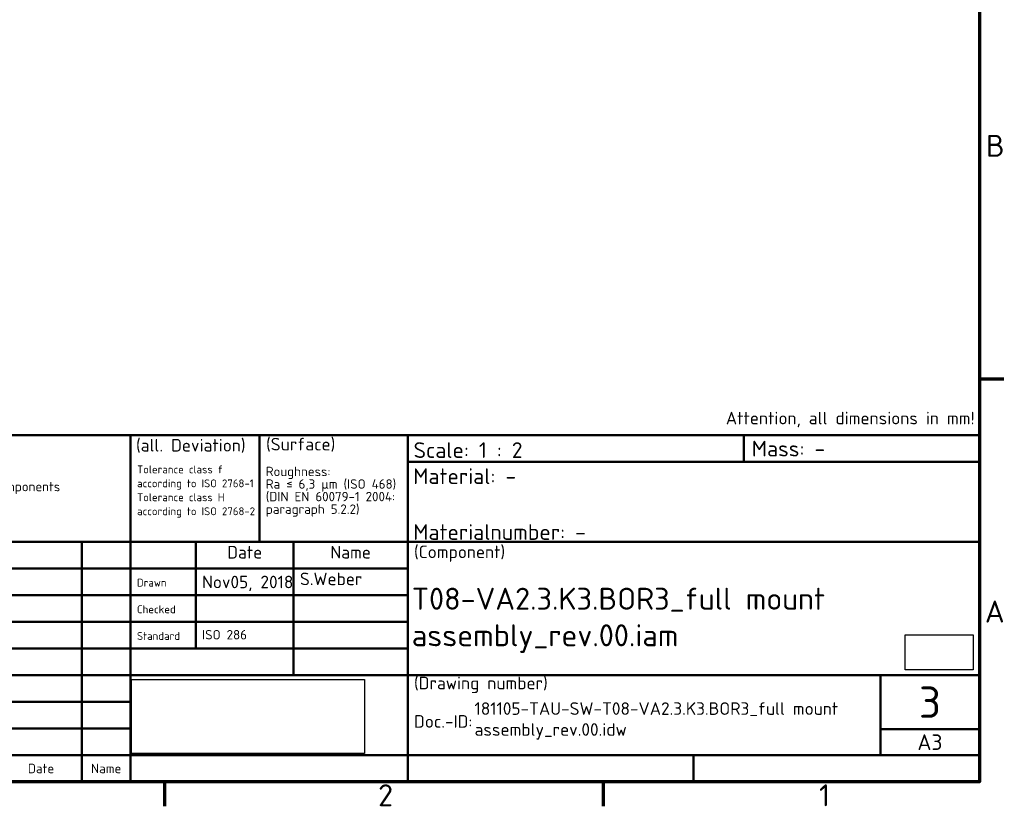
# Model space of a CAD drawing. Header units: millimetres. Extents: x 0 to 840, y 0 to 594.
# Tile 5 of 11: x 514 to 828, y 12 to 263. Entities that reach past the tile are written whole.
import ezdxf
from ezdxf.enums import TextEntityAlignment as Align

# ---------------------------------------------------------------- set-up
doc = ezdxf.new("R2010")
doc.units = ezdxf.units.MM
doc.header["$LTSCALE"] = 2
doc.layers.add('Rahmen (ISO)', color=7, linetype='Continuous', lineweight=70)
doc.layers.add('Titel (ISO)', color=7, linetype='Continuous', lineweight=50)
doc.styles.add('Notiztext (DIN)', font='isocpeur.ttf')
doc.styles.add('Textstil41', font='isocpeur.ttf')
doc.styles.add('Textstil44', font='isocpeur.ttf')
doc.styles.add('Textstil46', font='isocpeur.ttf')
doc.styles.add('Textstil49', font='isocpeur.ttf')
doc.styles.add('Textstil50', font='isocpeur.ttf')
picture_1 = doc.add_image_def('image1.bmp', size_in_pixel=(578, 183))
picture_2 = doc.add_image_def('image2.bmp', size_in_pixel=(142, 73))

# ---------------------------------------------------------------- blocks, each defined once
blk = doc.blocks.new('Ränder Standardrahmen')
at = {"layer": 'Rahmen (ISO)'}
for p, q in [((410, 74.25), (413.9, 74.25)), ((280, 10), (280, 6.1)), ((350, 10), (350, 6.1))]:
    blk.add_line(p, q, dxfattribs=at)
at = {"layer": 'Rahmen (ISO)', "flags": 128}
blk.add_lwpolyline([(10, 10), (10, 287), (410, 287), (410, 10), (10, 10)], dxfattribs=at)
at = {"layer": 'Rahmen (ISO)', "char_height": 3.5, "attachment_point": 7, "style": 'Notiztext (DIN)'}
for s, insert in [('B', (411.05, 109.63)), ('A', (410.88, 35.38)), ('2', (314.08, 6.1)), ('1', (384.42, 6.1))]:
    blk.add_mtext(s, dxfattribs=dict(at, insert=insert))
blk = doc.blocks.new('Schriftfelder DIN')
at = {"layer": 'Titel (ISO)'}
for p, q in [((288.59, 154.87), (98.59, 154.87)), ((153.19, 99.62), (153.19, 154.87)), ((173.72, 154.87), (173.72, 137.87)), ((197.39, 99.62), (197.39, 154.87)), ((251, 150.64), (251, 154.87)), ((288.59, 99.62), (288.59, 154.87)), ((197.39, 150.64), (288.59, 150.64)), ((98.59, 137.87), (288.59, 137.87)), ((145.39, 99.62), (145.39, 137.87)), ((163.59, 120.87), (163.59, 137.87)), ((179.19, 116.62), (179.19, 137.87)), ((98.59, 133.62), (153.19, 133.62)), ((153.19, 133.62), (197.39, 133.62)), ((98.59, 129.37), (153.19, 129.37)), ((153.19, 129.37), (197.39, 129.37)), ((98.59, 125.12), (153.19, 125.12)), ((153.19, 125.12), (197.39, 125.12)), ((98.59, 120.87), (153.19, 120.87)), ((153.19, 120.87), (197.39, 120.87)), ((98.59, 116.62), (153.19, 116.62)), ((153.19, 116.62), (288.59, 116.62)), ((272.79, 103.87), (272.79, 116.62)), ((98.59, 112.37), (153.19, 112.37)), ((153.19, 108.12), (98.59, 108.12)), ((272.79, 108.01), (288.59, 108.01)), ((98.59, 103.87), (153.19, 103.87)), ((153.19, 103.87), (197.39, 103.87)), ((197.39, 103.87), (288.59, 103.87)), ((242.99, 99.62), (242.99, 103.87)), ((98.59, 99.62), (288.59, 99.62))]:
    blk.add_line(p, q, dxfattribs=at)
at = {"layer": 'Titel (ISO)', "style": 'Textstil46'}
for s, p in [('Date', (171.39, 134.62)), ('Name', (188.29, 134.62))]:
    blk.add_text(s, height=2, dxfattribs=at).set_placement(p, align=Align.BOTTOM_CENTER)
at = {"layer": 'Titel (ISO)'}
for s, height, style, p in [('Drawn', 1.25, 'Textstil50', (154.19, 130.37)), ('S.Weber', 2, 'Textstil46', (180.19, 130.37)), ('Checked', 1.25, 'Textstil50', (154.19, 126.12)), ('Standard', 1.25, 'Textstil50', (154.19, 121.87)), ('ISO 286', 1.5, 'Textstil44', (164.59, 121.87))]:
    blk.add_text(s, height=height, dxfattribs=dict(at, style=style)).set_placement(p, align=Align.BOTTOM_LEFT)
at = {"layer": 'Titel (ISO)', "style": 'Textstil44'}
for s, p in [('Date', (138.89, 101.75)), ('Name', (149.29, 101.75))]:
    blk.add_text(s, height=1.5, dxfattribs=at).set_placement(p, align=Align.MIDDLE_CENTER)
at = {"layer": 'Titel (ISO)', "style": 'Notiztext (DIN)'}
for s, insert, char_height, attachment_point in [('\\fISOCPEUR|b0|i0;\\H2.0000;Attention,\\fISOCPEUR|b0|i0;\\H2.0000; all dimensions in mm!', (248.14, 157.37), 2, 4), ('\\fISOCPEUR|b0|i0;\\H2.0000;(all. Deviation)', (154.05, 153.17), 2, 4), ('\\fISOCPEUR|b0|i0;\\H2.0000;(Surface)', (174.79, 153.35), 2, 4), ('\\fISOCPEUR|b0|i0;\\H2.5000;Scale: 1 : 2', (198.33, 152.5), 2.5, 4), ('\\fISOCPEUR|b0|i0;\\H2.5000;Mass: -', (252.27, 152.74), 2.5, 4), ('\\fISOCPEUR|b0|i0;\\H2.0000;(Component)', (198.39, 135.98), 2, 4), ('\\fISOCPEUR|b0|i0;\\H2.0000;Nov05, 2018', (164.59, 132.48), 2, 1), ('\\fISOCPEUR|b0|i0;\\H2.0000;(Drawing number)', (198.39, 115.07), 2, 4), ('\\fISOCPEUR|b0|i0;\\H2.0000;Doc.-ID:', (198.39, 109.25), 2, 4)]:
    blk.add_mtext(s, dxfattribs=dict(at, insert=insert, char_height=char_height, attachment_point=attachment_point))
for s, insert, char_height, attachment_point, line_spacing_factor in [('\\fISOCPEUR|b0|i0;\\H1.5000;IECEx (T0x)\\P\\fISOCPEUR|b0|i0;\\H1.5000;Technical drawing for mechanical components\\P\\fISOCPEUR|b0|i0;\\H1.5000;suppliers/manufacturers', (99.48, 150.11), 1.5, 1, 1.068348), ('\\fISOCPEUR|b0|i0;\\H1.2500;Tolerance class f\\P\\fISOCPEUR|b0|i0;\\H1.2500;according to ISO 2768-1\\P\\fISOCPEUR|b0|i0;\\H1.2500;Tolerance class H\\P\\fISOCPEUR|b0|i0;\\H1.2500;according to ISO 2768-2', (154.21, 150.05), 1.25, 1, 1.068348), ('\\fISOCPEUR|b0|i0;\\H1.5000;Roughness:\\P\\fISOCPEUR|b0|i0;\\H1.5000;Ra ≤ 6,3 µm (ISO 468)\\P\\fISOCPEUR|b0|i0;\\H1.5000;(DIN EN 60079-1 2004:\\P\\fISOCPEUR|b0|i0;\\H1.5000;paragraph 5.2.2)\\P', (174.75, 149.85), 1.5, 1, 0.801261), ('\\fISOCPEUR|b0|i0;\\H2.5000;Material: -\\P\\fISOCPEUR|b0|i0;\\H2.5000;    \\P\\fISOCPEUR|b0|i0;\\H2.5000;Materialnumber: -', (198.26, 143.89), 2.5, 4, 1.068348)]:
    blk.add_mtext(s, dxfattribs=dict(at, insert=insert, char_height=char_height, attachment_point=attachment_point, line_spacing_factor=line_spacing_factor))
at = {"layer": 'Titel (ISO)'}
for tag, p, height, style in [('DATEINAME_001', (198.04, 127.06), 3.5, 'Notiztext (DIN)'), ('DATEINAME_002', (198.04, 121.23), 3.5, 'Notiztext (DIN)'), ('Blattnummer_001', (278.94, 109.82), 5, 'Textstil41'), ('DATEINAME_001', (208.05, 110.3), 2, 'Textstil46'), ('DATEINAME_002', (208.05, 106.96), 2, 'Textstil46'), ('Blattgröße_001', (278.7, 104.7), 2.49, 'Textstil49')]:
    blk.add_attdef(tag, p, '', height=height, dxfattribs=dict(at, style=style))
at = {"layer": 'Titel (ISO)', "style": 'Textstil46'}
for tag, p in [('KONTROLLDATUM', (164.59, 126.12)), ('KONTROLLIERT_VON', (180.19, 126.12)), ('KONSTR._GEN._VON', (180.19, 121.87))]:
    blk.add_attdef(tag, text='', height=2, dxfattribs=at).set_placement(p, align=Align.BOTTOM_LEFT)
image = blk.add_image(picture_2, insert=(276.74, 117.46), size_in_units=(10.85, 5.58))
image.dxf.flags = 7
image = blk.add_image(picture_1, insert=(153.3, 104.15), size_in_units=(37.17, 11.77))
image.dxf.flags = 7

msp = doc.modelspace()

# ---------------------------------------------------------------- block references
at = {"xscale": 2, "yscale": 2, "zscale": 2}
msp.add_blockref('Ränder Standardrahmen', (0, 0), dxfattribs=at)
ref = msp.add_blockref('Schriftfelder DIN', (242.8258, -179.2464), dxfattribs=dict(xscale=2, yscale=2, zscale=2))
ref.add_attrib('Blattnummer_001', '3', (800.7, 40.391), dxfattribs={"layer": 'Titel (ISO)', "height": 10, "style": 'Textstil41'})
ref.add_attrib('Blattgröße_001', 'A3', (800.2232, 30.1555), dxfattribs={"layer": 'Titel (ISO)', "height": 4.97101, "style": 'Textstil49'})
ref.add_attrib('DATEINAME_001', 'T08-VA2.3.K3.BOR3_full mount', (638.9, 74.8744), dxfattribs={"layer": 'Titel (ISO)', "height": 7, "style": 'Notiztext (DIN)'})
ref.add_attrib('DATEINAME_001', '181105-TAU-SW-T08-VA2.3.K3.BOR3_full mount', (658.9224, 41.3485), dxfattribs={"layer": 'Titel (ISO)', "height": 4, "style": 'Textstil46'})
ref.add_attrib('DATEINAME_002', 'assembly_rev.00.iam', (638.9, 63.2077), dxfattribs={"layer": 'Titel (ISO)', "height": 7, "style": 'Notiztext (DIN)'})
ref.add_attrib('DATEINAME_002', 'assembly_rev.00.idw', (658.9224, 34.6819), dxfattribs={"layer": 'Titel (ISO)', "height": 4, "style": 'Textstil46'})

doc.saveas('drawing.dxf')
